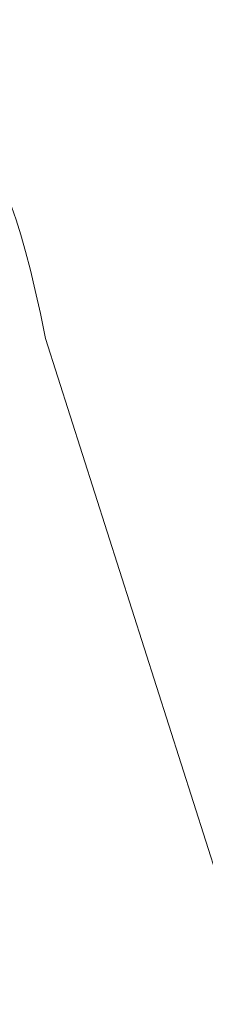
# Model space of a CAD drawing. Header units: millimetres. Extents: x -811 to 1340, y -192 to 870.
# Tile 95 of 256: x 502.259 to 502.64, y 235.008 to 237.023. Entities that reach past the tile are written whole.
import ezdxf

# ---------------------------------------------------------------- set-up
doc = ezdxf.new("R2010")
doc.units = ezdxf.units.MM
doc.header["$MEASUREMENT"] = 0
doc.layers.add('layer 1', color=7, linetype='Continuous')

msp = doc.modelspace()

# ---------------------------------------------------------------- linework, layer by layer
at = {"layer": 'layer 1', "color": 114, "lineweight": 9}
msp.add_open_spline([(501.9864, 237.0227), (501.9864, 237.0227), (502.1087, 237.0227), (502.1087, 237.0227), (502.1087, 237.0227), (502.1166, 236.6676), (502.1983, 236.9438), (502.3121, 236.3702), (502.3121, 236.3702), (502.3121, 236.3702), (502.7171, 235.1042), (502.7171, 235.1042), (502.7171, 235.1042), (502.7482, 234.9482), (502.7343, 234.9552), (502.7853, 234.8055), (502.7853, 234.8055), (502.9575, 234.2999), (503.0088, 234.3336), (503.0815, 234.0012), (503.0815, 234.0012), (503.164, 233.6238), (503.2545, 234.0141), (503.2504, 233.1513), (503.2504, 233.1513), (503.2482, 232.6911), (503.2861, 232.6593), (503.2907, 232.4579), (503.2907, 232.4579), (503.1109, 232.4579), (502.9788, 232.4476), (502.8073, 232.5043), (502.8073, 232.5043), (502.5307, 232.5958), (502.559, 232.6209), (502.1495, 232.6209), (502.1495, 232.6209), (502.1495, 233.4695), (502.0648, 233.9085), (502.068, 234.8219), (502.068, 234.8219), (502.0708, 235.613), (501.9857, 235.0117), (501.9864, 235.8815), (501.9864, 235.8815), (501.9867, 236.2618), (501.9864, 236.6423), (501.9864, 237.0227)], degree=3, knots=[0, 0, 0, 0, 0.076923, 0.076923, 0.076923, 0.076923, 0.153846, 0.153846, 0.153846, 0.153846, 0.230769, 0.230769, 0.230769, 0.230769, 0.307692, 0.307692, 0.307692, 0.307692, 0.384615, 0.384615, 0.384615, 0.384615, 0.461538, 0.461538, 0.461538, 0.461538, 0.538462, 0.538462, 0.538462, 0.538462, 0.615385, 0.615385, 0.615385, 0.615385, 0.692308, 0.692308, 0.692308, 0.692308, 0.769231, 0.769231, 0.769231, 0.769231, 0.846154, 0.846154, 0.846154, 0.846154, 1, 1, 1, 1], dxfattribs=at)

doc.saveas('drawing.dxf')
